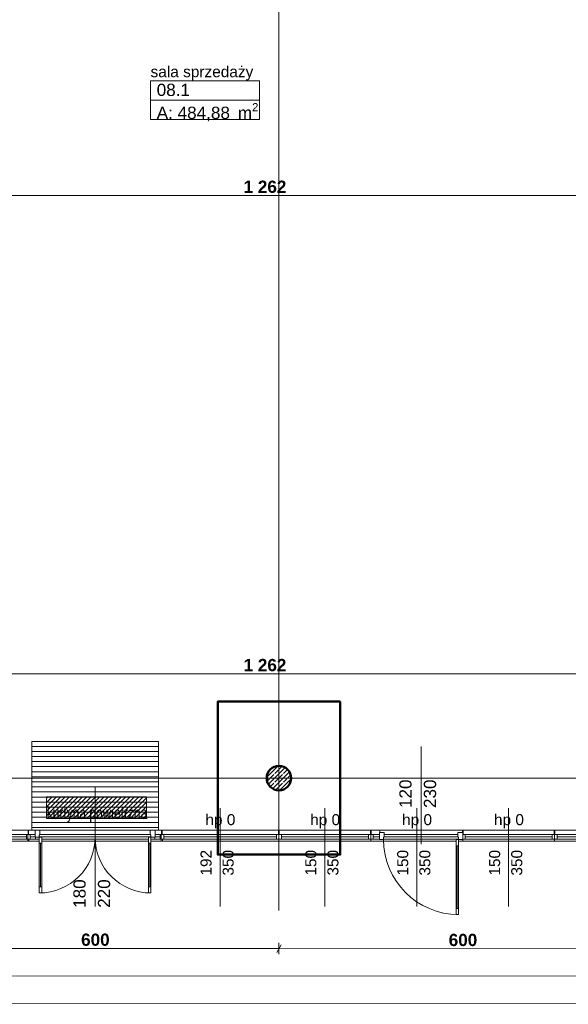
# Model space of a CAD drawing. Extents: x -7314 to 11761, y 144 to 9383.
# Tile 190 of 193: x 6806 to 7701, y 5717 to 7326. Entities that reach past the tile are written whole.
import ezdxf
from ezdxf.xclip import XClip

# ---------------------------------------------------------------- set-up
doc = ezdxf.new("R2010")
doc.units = 0
doc.header["$MEASUREMENT"] = 0
doc.header["$XCLIPFRAME"] = 0
for name, pattern in [('Krawędzie ukryte', [68, 48, -20]), ('Przerywana gęsta', [36, 24, -12]), ('Wipeout_Contour', [20000, 0, -20000])]:
    doc.linetypes.add(name, pattern=pattern)
for name, color, linetype in [('FORMA - Arch 01 - 410-K Osie', 7, 'Continuous'), ('FORMA - Arch 01 - 440-K Słupy', 7, 'Continuous'), ('FORMA - Arch 02 - Strefy', 7, 'Continuous'), ('FORMA - Arch 04 - Wymiary ogólne', 7, 'Continuous'), ('FORMA - Arch 05 - inst co', 7, 'Continuous')]:
    doc.layers.add(name, color=color, linetype=linetype)
doc.styles.add('STYL_AUTOMATYCZNY_2', font='arial.ttf')
doc.styles.add('STYL_AUTOMATYCZNY_7', font='arial.ttf', dxfattribs={"width": 0.7})
doc.styles.add('STYL_AUTOMATYCZNY_9', font='arial.ttf')
pattern_1 = [(0, (4185.3, -5972.398), (0, 17.320508), [0, -10]), (0, (4190.3, -5963.738), (0, 17.320508), [0, -10])]

# ---------------------------------------------------------------- blocks, each defined once
blk = doc.blocks.new('Rysunek_1_1', base_point=(4185.3, -5972.4))
at = {"linetype": 'Continuous', "lineweight": 13}
h = blk.add_hatch(dxfattribs=at)
h.set_pattern_fill('Sklejka_0001', color=252, style=0, pattern_type=2)
h.set_pattern_definition([(180, (6963.1415, 6031.112), (0, 8.27714), [])])
h.paths.add_polyline_path([(7032.5, 6146.9), (6825.5, 6146.9), (6825.5, 6002), (7032.5, 6002)])
at = {"layer": 'FORMA - Arch 01 - 440-K Słupy', "linetype": 'Continuous', "lineweight": 5}
h = blk.add_hatch(dxfattribs=at)
h.set_pattern_fill('beton_zbrojony_gęsty_0001', style=0, pattern_type=2)
h.set_pattern_definition([(45, (4185.3, -5972.398), (-7.071068, 7.071068), []), (45, (4181.764, -5968.863), (-7.071068, 7.071068), [7.5, -2.5])])
h.paths.add_polyline_path([(7249, 6086.9, 0.414214), (7229, 6106.9, 0.414214), (7209, 6086.9, 0.414214), (7229, 6066.9, 0.414214)])
at = {"layer": 'FORMA - Arch 05 - inst co', "linetype": 'Continuous', "lineweight": 15}
h = blk.add_hatch(dxfattribs=at)
h.set_pattern_fill('cegła_zwykła_gęsta_0001', color=214, style=0, pattern_type=2)
h.set_pattern_definition([(45, (4185.2997, -5972.398), (-3.535534, 3.535534), [])])
h.paths.add_polyline_path([(7012.7, 6021.1), (7012.7, 6056.1), (6849.6, 6056.1), (6849.6, 6021.1)])
at = {"color": 7, "linetype": 'Continuous', "lineweight": 13, "ltscale": 0.025}
for p, q in [((6629.5, 6001.9), (6820.5, 6001.9)), ((6821, 5983.9), (6821, 5986.9)), ((7039, 5983.9), (7039, 5986.9)), ((6629, 5983.9), (6821, 5983.9)), ((7229, 5983.9), (7379, 5983.9))]:
    blk.add_line(p, q, dxfattribs=at)
at = {"color": 7, "linetype": 'Przerywana gęsta', "lineweight": 13, "ltscale": 0.025}
blk.add_line((6629, 5986.9), (6821, 5986.9), dxfattribs=at)
at = {"color": 251, "linetype": 'Continuous', "lineweight": 13, "ltscale": 0.025, "flags": 128}
blk.add_lwpolyline([(7032.5, 6146.9), (6825.5, 6146.9), (6825.5, 6002), (7032.5, 6002)], close=True, dxfattribs=at)
at = {"layer": 'FORMA - Arch 01 - 410-K Osie', "color": 7, "linetype": 'Krawędzie ukryte', "lineweight": 13, "ltscale": 0.025}
for p, q in [((9436.2, 6086.9), (587.6, 6086.9)), ((7229, 5890.7), (7229, 5870.8))]:
    blk.add_line(p, q, dxfattribs=at)
at = {"layer": 'FORMA - Arch 01 - 440-K Słupy', "color": 1, "linetype": 'Continuous', "lineweight": 13, "ltscale": 0.025}
for p, q in [((7229, 6094.9), (7229, 6114.9)), ((7221, 6086.9), (7201, 6086.9)), ((7237, 6086.9), (7257, 6086.9)), ((7229, 6078.9), (7229, 6058.9))]:
    blk.add_line(p, q, dxfattribs=at)
at = {"layer": 'FORMA - Arch 01 - 440-K Słupy', "color": 7, "linetype": 'Continuous', "lineweight": 25, "ltscale": 0.025, "flags": 128}
blk.add_lwpolyline([(7249, 6086.9, -0.414214), (7229, 6066.9, -0.414214), (7209, 6086.9, -0.414214), (7229, 6106.9, -0.414214)], format="xyb", close=True, dxfattribs=at)
at = {"layer": 'FORMA - Arch 01 - 440-K Słupy', "color": 1, "linetype": 'Continuous', "lineweight": 13, "ltscale": 0.025}
blk.add_point((7229, 6086.9), dxfattribs=at)
at = {"layer": 'FORMA - Arch 02 - Strefy', "color": 7, "linetype": 'Continuous', "lineweight": 13, "ltscale": 0.025}
for p, q in [((7019.5, 7226), (7197.5, 7226)), ((7019.5, 7194.5), (7019.5, 7226)), ((7197.5, 7226), (7197.5, 7194.5)), ((7197.5, 7194.5), (7019.5, 7194.5)), ((7019.5, 7194.5), (7197.5, 7194.5)), ((7019.5, 7163.1), (7019.5, 7194.5)), ((7197.5, 7194.5), (7197.5, 7163.1)), ((7197.5, 7163.1), (7019.5, 7163.1))]:
    blk.add_line(p, q, dxfattribs=at)
at = {"layer": 'FORMA - Arch 04 - Wymiary ogólne', "color": 154, "linetype": 'Continuous', "lineweight": 13, "ltscale": 0.025}
for p, q in [((7821.5, 7038.8), (6559.2, 7038.8)), ((7821.5, 6257.3), (6559.2, 6257.3)), ((6629, 5808.7), (7229, 5808.4)), ((7232.6, 5814.6), (7225.4, 5802.1)), ((7229, 5799), (7229, 5817.8)), ((7229, 5808.4), (7829, 5808)), ((3415.9, 5765.5), (8528.9, 5762.7)), ((3415.9, 5720.5), (9134.1, 5717.3))]:
    blk.add_line(p, q, dxfattribs=at)
at = {"layer": 'FORMA - Arch 05 - inst co', "color": 7, "linetype": 'Continuous', "lineweight": 13, "ltscale": 0.025, "flags": 128}
blk.add_lwpolyline([(7012.7, 6021.1), (7012.7, 6056.1), (6849.6, 6056.1), (6849.6, 6021.1)], close=True, dxfattribs=at)
at = {"color": 7, "linetype": 'Continuous', "lineweight": 13, "char_height": 20, "attachment_point": 7, "rotation": 90, "style": 'STYL_AUTOMATYCZNY_2'}
for s, insert in [('\\A1;{\\pql;\\pt0;\\fArial|b0|i0|c238|p0;\\W1.000000;120\\fArial|b0|i0|c238|p0;\\W1.000000;\\A1{\\H.66x;\\S^  ;}\\fArial|b0|i0|c238|p0;\\W1.000000;\\fArial|b0|i0|c238|p0;\\W1.000000;}', (7451.4, 6038)), ('\\A1;{\\pql;\\pt0;\\fArial|b0|i0|c238|p0;\\W1.000000;230\\fArial|b0|i0|c238|p0;\\W1.000000;\\A1{\\H.66x;\\S^  ;}\\fArial|b0|i0|c238|p0;\\W1.000000;\\fArial|b0|i0|c238|p0;\\W1.000000;}', (7491.4, 6038)), ('\\A1;{\\pql;\\pt0;\\fArial|b0|i0|c238|p0;\\W1.000000;220\\fArial|b0|i0|c238|p0;\\W1.000000;\\A1{\\H.66x;\\S^  ;}\\fArial|b0|i0|c238|p0;\\W1.000000;\\fArial|b0|i0|c238|p0;\\W1.000000;}', (6959.4, 5874.9))]:
    blk.add_mtext(s, dxfattribs=dict(at, insert=insert))
at = {"layer": 'FORMA - Arch 02 - Strefy', "color": 7, "linetype": 'Continuous', "lineweight": 13, "attachment_point": 1, "style": 'STYL_AUTOMATYCZNY_2'}
for s, insert, char_height in [('\\A1;{\\pql;\\pt0,460;\\fArial|b0|i0|c238|p0;\\W1.000000;sala sprzedaży\\fArial|b0|i0|c238|p0;\\W1.000000;\\A1{\\H.66x;\\S^  ;}\\fArial|b0|i0|c238|p0;\\W1.000000;\\fArial|b0|i0|c238|p0;\\W1.000000;\\A1{\\H.66x;\\S^  ;}}', (7019.5, 7250.1), 18), ('\\A1;{\\pql;\\pt0,460;\\fArial|b0|i0|c238|p0;\\W1.000000;08.1\\fArial|b0|i0|c238|p0;\\W1.000000;\\A1{\\H.66x;\\S^  ;}\\fArial|b0|i0|c238|p0;\\W1.000000;\\fArial|b0|i0|c238|p0;\\W1.000000;\\A1{\\H.66x;\\S^  ;}}', (7029.5, 7221.4), 20), ('\\A1;{\\pql;\\pt0,460;\\fArial|b0|i0|c238|p0;\\W1.000000;A: 484,88\\fArial|b0|i0|c238|p0;\\W1.000000;\\A1{\\H.66x;\\S^  ;}\\fArial|b0|i0|c238|p0;\\W1.000000; m\\fArial|b0|i0|c238|p0;\\W1.000000;\\A1{\\H.66x;\\S2^  ;}}', (7029.5, 7189.7), 20)]:
    blk.add_mtext(s, dxfattribs=dict(at, insert=insert, char_height=char_height))
at = {"layer": 'FORMA - Arch 04 - Wymiary ogólne', "color": 154, "linetype": 'Continuous', "lineweight": 13, "char_height": 20, "width": 68.638, "attachment_point": 7, "style": 'STYL_AUTOMATYCZNY_9'}
for insert in [(7171.3, 7042.8), (7171.3, 6261.3)]:
    blk.add_mtext('\\A1;{\\pql;\\fArial|b1|i0|c238|p0;\\W1.000000;1\xa0262}', dxfattribs=dict(at, insert=insert))
at = {"layer": 'FORMA - Arch 04 - Wymiary ogólne', "color": 154, "linetype": 'Continuous', "lineweight": 13, "char_height": 20, "width": 45.763, "attachment_point": 7, "rotation": 359.9682, "style": 'STYL_AUTOMATYCZNY_9'}
for insert in [(6906.1, 5812.6), (7506.1, 5812.2)]:
    blk.add_mtext('\\A1;{\\pql;\\fArial|b1|i0|c238|p0;\\W1.000000;600}', dxfattribs=dict(at, insert=insert))
at = {"color": 254, "linetype": 'Wipeout_Contour', "lineweight": 0, "ltscale": 46971.364665}
blk.add_wipeout([(7229, 6001.9), (7229, 6001.4), (7229, 5994.9), (7229.5, 5994.9), (7229.5, 6001.9)], dxfattribs=at)
at = {"color": 254, "linetype": 'Wipeout_Contour', "lineweight": 0, "ltscale": 47548.609779}
blk.add_wipeout([(7378.5, 6001.9), (7378.5, 5994.9), (7379, 5994.9), (7379, 6001.4), (7379, 6001.9)], dxfattribs=at)
at = {"color": 254, "linetype": 'Wipeout_Contour', "lineweight": 0, "ltscale": 48136.576611}
blk.add_wipeout([(7528.5, 5997.9), (7529, 5997.9), (7529, 6001.4), (7529, 6001.9), (7528.5, 6001.9)], dxfattribs=at)
at = {"color": 254, "linetype": 'Wipeout_Contour', "lineweight": 0, "ltscale": 48721.672872}
blk.add_wipeout([(7678.5, 6001.9), (7678.5, 5994.9), (7679, 5994.9), (7679, 6001.4), (7679, 6001.9)], dxfattribs=at)
at = {"linetype": 'Continuous', "lineweight": 5}
h = blk.add_hatch(dxfattribs=at)
h.set_pattern_fill('Tynk__4__0001', style=0, pattern_type=2)
h.set_pattern_definition(pattern_1)
h.paths.add_polyline_path([(7229, 6001.9), (7229, 6001.4), (7229, 5994.9), (7229.5, 5994.9), (7229.5, 6001.9)])
h = blk.add_hatch(dxfattribs=at)
h.set_pattern_fill('Tynk__4__0001', style=0, pattern_type=2)
h.set_pattern_definition(pattern_1)
h.paths.add_polyline_path([(7378.5, 6001.9), (7378.5, 5994.9), (7379, 5994.9), (7379, 6001.4), (7379, 6001.9)])
h = blk.add_hatch(dxfattribs=at)
h.set_pattern_fill('Tynk__4__0001', style=0, pattern_type=2)
h.set_pattern_definition(pattern_1)
h.paths.add_polyline_path([(7528.5, 5997.9), (7529, 5997.9), (7529, 6001.4), (7529, 6001.9), (7528.5, 6001.9)])
h = blk.add_hatch(dxfattribs=at)
h.set_pattern_fill('Tynk__4__0001', style=0, pattern_type=2)
h.set_pattern_definition(pattern_1)
h.paths.add_polyline_path([(7678.5, 6001.9), (7678.5, 5994.9), (7679, 5994.9), (7679, 6001.4), (7679, 6001.9)])
at = {"color": 254, "linetype": 'Wipeout_Contour', "lineweight": 0, "ltscale": 91622.665016}
blk.add_wipeout([(7023, 6001.9), (6835, 6001.9), (6831, 6001.9), (6831, 5990.4), (6831.5, 5990.4), (6831.5, 5986.9), (7026.5, 5986.9), (7026.5, 5990.4), (7027, 5990.4), (7027, 6001.9)], dxfattribs=at)
at = {"color": 254, "linetype": 'Wipeout_Contour', "lineweight": 0, "ltscale": 36307.612194}
blk.add_wipeout([(6821, 5994.9), (6817, 5994.9), (6817, 5986.9), (6821, 5986.9)], dxfattribs=at)
at = {"color": 254, "linetype": 'Wipeout_Contour', "lineweight": 0, "ltscale": 46969.056132}
blk.add_wipeout([(7228.5, 6001.9), (7228.5, 5994.9), (7229, 5994.9), (7229, 6001.4), (7229, 6001.9)], dxfattribs=at)
at = {"color": 254, "linetype": 'Wipeout_Contour', "lineweight": 0, "ltscale": 47550.937492}
blk.add_wipeout([(7379, 6001.9), (7379, 6001.4), (7379, 5994.9), (7379.5, 5994.9), (7379.5, 6001.9)], dxfattribs=at)
at = {"color": 254, "linetype": 'Wipeout_Contour', "lineweight": 0, "ltscale": 48135.218024}
blk.add_wipeout([(7529, 6001.9), (7529, 6001.4), (7529, 5994.9), (7529.5, 5994.9), (7529.5, 6001.9)], dxfattribs=at)
at = {"color": 254, "linetype": 'Wipeout_Contour', "lineweight": 0, "ltscale": 48724.036902}
blk.add_wipeout([(7679, 6001.9), (7679, 6001.4), (7679, 5994.9), (7679.5, 5994.9), (7679.5, 6001.9)], dxfattribs=at)
at = {"color": 254, "linetype": 'Wipeout_Contour', "lineweight": 0, "ltscale": 36026.817551}
blk.add_wipeout([(6633, 5986.9), (6817, 5986.9), (6817, 5994.9), (6633, 5994.9)], dxfattribs=at)
at = {"linetype": 'Continuous', "lineweight": 5}
h = blk.add_hatch(dxfattribs=at)
h.set_pattern_fill('Tynk__4__0001', style=0, pattern_type=2)
h.set_pattern_definition(pattern_1)
h.paths.add_polyline_path([(7228.5, 6001.9), (7228.5, 5994.9), (7229, 5994.9), (7229, 6001.4), (7229, 6001.9)])
h = blk.add_hatch(dxfattribs=at)
h.set_pattern_fill('Tynk__4__0001', style=0, pattern_type=2)
h.set_pattern_definition(pattern_1)
h.paths.add_polyline_path([(7379, 6001.9), (7379, 6001.4), (7379, 5994.9), (7379.5, 5994.9), (7379.5, 6001.9)])
h = blk.add_hatch(dxfattribs=at)
h.set_pattern_fill('Tynk__4__0001', style=0, pattern_type=2)
h.set_pattern_definition(pattern_1)
h.paths.add_polyline_path([(7529, 6001.9), (7529, 6001.4), (7529, 5994.9), (7529.5, 5994.9), (7529.5, 6001.9)])
h = blk.add_hatch(dxfattribs=at)
h.set_pattern_fill('Tynk__4__0001', style=0, pattern_type=2)
h.set_pattern_definition(pattern_1)
h.paths.add_polyline_path([(7679, 6001.9), (7679, 6001.4), (7679, 5994.9), (7679.5, 5994.9), (7679.5, 6001.9)])
at = {"color": 7, "linetype": 'Continuous', "lineweight": 13, "ltscale": 0.025}
for p, q in [((6819.5, 6001.9), (7038.5, 6001.9)), ((6821, 6001.9), (6820.5, 6001.9)), ((6820.5, 5994.9), (6820.5, 6001.9)), ((7228.5, 5994.9), (7228.5, 6001.9)), ((7229, 6001.9), (7228.5, 6001.9)), ((7229, 6001.9), (7229.5, 6001.9)), ((7229.5, 5994.9), (7229.5, 6001.9)), ((7229.5, 6001.9), (7378.5, 6001.9)), ((7378.5, 5994.9), (7378.5, 6001.9)), ((7379, 6001.9), (7378.5, 6001.9)), ((7379, 6001.9), (7379.5, 6001.9)), ((7379.5, 5994.9), (7379.5, 6001.9)), ((7678.5, 5994.9), (7678.5, 6001.9)), ((7679, 6001.9), (7678.5, 6001.9)), ((7679, 6001.9), (7679.5, 6001.9)), ((7679.5, 5994.9), (7679.5, 6001.9)), ((6817, 5994.9), (6633, 5994.9)), ((6633, 5990.9), (6817, 5990.9)), ((6633, 5986.9), (6817, 5986.9)), ((6819, 5986.9), (6819, 5983.9)), ((6821, 5987.4), (6821, 5994.9)), ((6821, 5987.4), (6821, 5994.9)), ((6821, 5986.9), (6821, 5987.4)), ((6821, 5986.9), (6821, 5987.4)), ((7229, 5994.9), (7228.5, 5994.9)), ((7229, 5994.9), (7229.5, 5994.9)), ((7229, 5986.9), (7229, 5983.9)), ((7379, 5994.9), (7378.5, 5994.9)), ((7379, 5994.9), (7379.5, 5994.9)), ((7379, 5983.9), (7379, 5986.9)), ((7529, 5983.9), (7529, 5986.9)), ((7679, 5994.9), (7678.5, 5994.9)), ((7679, 5994.9), (7679.5, 5994.9)), ((7679, 5983.9), (7679, 5986.9)), ((6819, 5983.9), (7039, 5983.9))]:
    blk.add_line(p, q, dxfattribs=at)
at = {"color": 7, "linetype": 'Continuous', "lineweight": 15, "ltscale": 0.025}
for p, q in [((6821, 5994.9), (6817, 5994.9)), ((6817, 5994.9), (6817, 5986.9)), ((6817, 5986.9), (6821, 5986.9))]:
    blk.add_line(p, q, dxfattribs=at)
at = {"color": 7, "linetype": 'Przerywana gęsta', "lineweight": 13, "ltscale": 0.025}
for p, q in [((6819, 5986.9), (7039, 5986.9)), ((7229, 5986.9), (7379, 5986.9))]:
    blk.add_line(p, q, dxfattribs=at)
at = {"color": 254, "linetype": 'Wipeout_Contour', "lineweight": 0, "ltscale": 48136.576613}
blk.add_wipeout([(7528.5, 6001.9), (7528.5, 5997.9), (7529, 5997.9), (7529, 6001.4), (7529, 6001.9)], dxfattribs=at)
at = {"color": 254, "linetype": 'Wipeout_Contour', "lineweight": 0, "ltscale": 36313.622593}
blk.add_wipeout([(6819, 5986.9), (6823, 5986.9), (6823, 5994.9), (6819, 5994.9)], dxfattribs=at)
at = {"color": 254, "linetype": 'Wipeout_Contour', "lineweight": 0, "ltscale": 36967.184339}
blk.add_wipeout([(7039, 5994.9), (7035, 5994.9), (7035, 5986.9), (7039, 5986.9)], dxfattribs=at)
at = {"color": 254, "linetype": 'Wipeout_Contour', "lineweight": 0, "ltscale": 37561.427622}
blk.add_wipeout([(7229, 5986.9), (7233, 5986.9), (7233, 5994.9), (7229, 5994.9)], dxfattribs=at)
at = {"color": 254, "linetype": 'Wipeout_Contour', "lineweight": 0, "ltscale": 38012.962591}
blk.add_wipeout([(7379, 5994.9), (7375, 5994.9), (7375, 5986.9), (7379, 5986.9)], dxfattribs=at)
at = {"linetype": 'Continuous', "lineweight": 5}
h = blk.add_hatch(dxfattribs=at)
h.set_pattern_fill('Tynk__4__0001', style=0, pattern_type=2)
h.set_pattern_definition(pattern_1)
h.paths.add_polyline_path([(7528.5, 6001.9), (7528.5, 5997.9), (7529, 5997.9), (7529, 6001.4), (7529, 6001.9)])
at = {"color": 7, "linetype": 'Continuous', "lineweight": 13, "ltscale": 0.025}
for p, q in [((7529, 6001.9), (7529.5, 6001.9)), ((7529.5, 5994.9), (7529.5, 6001.9)), ((7529, 5994.9), (7529.5, 5994.9))]:
    blk.add_line(p, q, dxfattribs=at)
at = {"color": 254, "linetype": 'Wipeout_Contour', "lineweight": 0, "ltscale": 36640.351877}
blk.add_wipeout([(6823, 5986.9), (7035, 5986.9), (7035, 5994.9), (6823, 5994.9)], dxfattribs=at)
at = {"color": 254, "linetype": 'Wipeout_Contour', "lineweight": 0, "ltscale": 37787.163079}
blk.add_wipeout([(7233, 5986.9), (7375, 5986.9), (7375, 5994.9), (7233, 5994.9)], dxfattribs=at)
at = {"color": 7, "linetype": 'Continuous', "lineweight": 15, "ltscale": 0.025}
for p, q in [((6929, 6073.4), (6929, 5887)), ((6929, 5876.9), (6929, 6037.8)), ((7304, 5876.9), (7304, 6037.8)), ((6823, 5994.9), (6819, 5994.9)), ((6819, 5986.9), (6823, 5986.9)), ((6823, 5986.9), (6823, 5994.9)), ((7039, 5994.9), (7035, 5994.9)), ((7035, 5994.9), (7035, 5986.9)), ((7035, 5986.9), (7039, 5986.9)), ((7233, 5994.9), (7229, 5994.9)), ((7229, 5986.9), (7233, 5986.9)), ((7233, 5986.9), (7233, 5994.9)), ((7379, 5994.9), (7375, 5994.9)), ((7375, 5994.9), (7375, 5986.9)), ((7375, 5986.9), (7379, 5986.9))]:
    blk.add_line(p, q, dxfattribs=at)
at = {"color": 7, "linetype": 'Continuous', "lineweight": 13, "ltscale": 0.025}
for p, q in [((6819, 6001.9), (6819.5, 6001.9)), ((6819.5, 5994.9), (6819.5, 6001.9)), ((7037.5, 6001.9), (7228.5, 6001.9)), ((7039, 6001.9), (7038.5, 6001.9)), ((7038.5, 5994.9), (7038.5, 6001.9)), ((7229, 6001.9), (7229.5, 6001.9)), ((7229.5, 5994.9), (7229.5, 6001.9)), ((7379, 6001.9), (7378.5, 6001.9)), ((7378.5, 5994.9), (7378.5, 6001.9)), ((7379.5, 6001.9), (7528.5, 6001.9)), ((6819, 5987.4), (6819, 5994.9)), ((6819, 5987.4), (6819, 5994.9)), ((6819, 5986.9), (6819, 5987.4)), ((6819, 5986.9), (6819, 5987.4)), ((7035, 5994.9), (6823, 5994.9)), ((6823, 5990.9), (7035, 5990.9)), ((6823, 5986.9), (7035, 5986.9)), ((7037, 5986.9), (7037, 5983.9)), ((7039, 5987.4), (7039, 5994.9)), ((7039, 5987.4), (7039, 5994.9)), ((7039, 5986.9), (7039, 5987.4)), ((7039, 5986.9), (7039, 5987.4)), ((7229, 5987.4), (7229, 5994.9)), ((7229, 5987.4), (7229, 5994.9)), ((7229, 5986.9), (7229, 5987.4)), ((7229, 5986.9), (7229, 5987.4)), ((7229, 5983.9), (7229, 5986.9)), ((7375, 5994.9), (7233, 5994.9)), ((7233, 5990.9), (7375, 5990.9)), ((7233, 5986.9), (7375, 5986.9)), ((7379, 5987.4), (7379, 5994.9)), ((7379, 5987.4), (7379, 5994.9)), ((7379, 5986.9), (7379, 5987.4)), ((7379, 5986.9), (7379, 5987.4)), ((7379, 5986.9), (7379, 5983.9)), ((7037, 5983.9), (7229, 5983.9)), ((7379, 5983.9), (7529, 5983.9))]:
    blk.add_line(p, q, dxfattribs=at)
at = {"color": 7, "linetype": 'Przerywana gęsta', "lineweight": 13, "ltscale": 0.025}
for p, q in [((7037, 5986.9), (7229, 5986.9)), ((7379, 5986.9), (7529, 5986.9))]:
    blk.add_line(p, q, dxfattribs=at)
at = {"color": 7, "linetype": 'Continuous', "lineweight": 13, "ltscale": 0.025}
for centre, start, end in [((6837.8, 5990.4), 270, 0), ((7020.2, 5990.4), 180, 270)]:
    blk.add_arc(centre, 91.2, start, end, dxfattribs=at)
at = {"color": 7, "linetype": 'Continuous', "lineweight": 13, "insert": (7280, 6004.6), "char_height": 18, "attachment_point": 7, "style": 'STYL_AUTOMATYCZNY_2'}
blk.add_mtext('\\A1;{\\pql;\\pt0;\\fArial|b0|i0|c238|p0;\\W1.000000;hp 0\\fArial|b0|i0|c238|p0;\\W1.000000;\\A1{\\H.66x;\\S^  ;}\\fArial|b0|i0|c238|p0;\\W1.000000;\\fArial|b0|i0|c238|p0;\\W1.000000;}', dxfattribs=at)
at = {"color": 7, "linetype": 'Continuous', "lineweight": 13, "insert": (7331.4, 5927.6), "char_height": 18, "attachment_point": 7, "rotation": 90, "style": 'STYL_AUTOMATYCZNY_2'}
blk.add_mtext('\\A1;{\\pql;\\pt0;\\fArial|b0|i0|c238|p0;\\W1.000000;350\\fArial|b0|i0|c238|p0;\\W1.000000;\\A1{\\H.66x;\\S^  ;}\\fArial|b0|i0|c238|p0;\\W1.000000;\\fArial|b0|i0|c238|p0;\\W1.000000;}', dxfattribs=at)
at = {"color": 254, "linetype": 'Wipeout_Contour', "lineweight": 0, "ltscale": 54555.52096}
blk.add_wipeout([(6839, 6001.9), (6831, 6001.9), (6831, 5990.4), (6837.8, 5990.4), (6837.8, 5994.4), (6839, 5994.4)], dxfattribs=at)
at = {"color": 254, "linetype": 'Wipeout_Contour', "lineweight": 0, "ltscale": 55401.096495}
blk.add_wipeout([(7027, 6001.9), (7019, 6001.9), (7019, 5994.4), (7020.2, 5994.4), (7020.2, 5990.4), (7027, 5990.4)], dxfattribs=at)
at = {"color": 254, "linetype": 'Wipeout_Contour', "lineweight": 0, "ltscale": 36973.276195}
blk.add_wipeout([(7037, 5986.9), (7041, 5986.9), (7041, 5994.9), (7037, 5994.9)], dxfattribs=at)
at = {"color": 254, "linetype": 'Wipeout_Contour', "lineweight": 0, "ltscale": 37549.108215}
blk.add_wipeout([(7229, 5994.9), (7225, 5994.9), (7225, 5986.9), (7229, 5986.9)], dxfattribs=at)
at = {"color": 254, "linetype": 'Wipeout_Contour', "lineweight": 0, "ltscale": 38025.384183}
blk.add_wipeout([(7379, 5986.9), (7383, 5986.9), (7383, 5994.9), (7379, 5994.9)], dxfattribs=at)
at = {"color": 254, "linetype": 'Wipeout_Contour', "lineweight": 0, "ltscale": 38480.581104}
blk.add_wipeout([(7529, 5994.9), (7525, 5994.9), (7525, 5986.9), (7529, 5986.9)], dxfattribs=at)
at = {"color": 254, "linetype": 'Wipeout_Contour', "lineweight": 0, "ltscale": 36142.600642}
blk.add_wipeout([(6837.8, 5899.2), (6841.8, 5899.2), (6841.8, 5909.2), (6837.8, 5909.2)], dxfattribs=at)
at = {"color": 254, "linetype": 'Wipeout_Contour', "lineweight": 0, "ltscale": 36685.747817}
blk.add_wipeout([(7020.2, 5899.2), (7020.2, 5909.2), (7016.2, 5909.2), (7016.2, 5899.2)], dxfattribs=at)
at = {"color": 7, "linetype": 'Continuous', "lineweight": 15, "ltscale": 0.025}
for p, q in [((6831, 6001.9), (6839, 6001.9)), ((7019, 6001.9), (7027, 6001.9))]:
    blk.add_line(p, q, dxfattribs=at)
at = {"color": 7, "linetype": 'Continuous', "lineweight": 13, "ltscale": 0.025}
for p, q in [((6831, 6001.9), (6831, 6001.4)), ((6831, 6001.9), (6831, 6001.4)), ((7027, 6001.9), (7027, 6001.4)), ((7027, 6001.9), (7027, 6001.4)), ((6841.8, 5899.2), (6837.8, 5899.2)), ((7016.2, 5899.2), (7020.2, 5899.2))]:
    blk.add_line(p, q, dxfattribs=at)
at = {"layer": 'FORMA - Arch 05 - inst co', "color": 7, "linetype": 'Continuous', "lineweight": 13, "insert": (6850, 6014), "char_height": 20, "attachment_point": 7, "style": 'STYL_AUTOMATYCZNY_7'}
blk.add_mtext('\\A1;{\\pql;\\fArial|b0|i0|c238|p0;\\W0.700000;kurtyna powietrzna}', dxfattribs=at)
at = {"color": 254, "linetype": 'Wipeout_Contour', "lineweight": 0, "ltscale": 36355.667221}
blk.add_wipeout([(6841.8, 5990.4), (6837.8, 5990.4), (6837.8, 5980.4), (6841.8, 5980.4)], dxfattribs=at)
at = {"color": 254, "linetype": 'Wipeout_Contour', "lineweight": 0, "ltscale": 36895.677942}
blk.add_wipeout([(7016.2, 5990.4), (7016.2, 5980.4), (7020.2, 5980.4), (7020.2, 5990.4)], dxfattribs=at)
at = {"color": 254, "linetype": 'Wipeout_Contour', "lineweight": 0, "ltscale": 37261.149294}
blk.add_wipeout([(7041, 5986.9), (7225, 5986.9), (7225, 5994.9), (7041, 5994.9)], dxfattribs=at)
at = {"color": 254, "linetype": 'Wipeout_Contour', "lineweight": 0, "ltscale": 38252.95163}
blk.add_wipeout([(7383, 5986.9), (7525, 5986.9), (7525, 5994.9), (7383, 5994.9)], dxfattribs=at)
at = {"color": 7, "linetype": 'Continuous', "lineweight": 15, "ltscale": 0.025}
for p, q in [((7461, 6138.3), (7461, 5978.8)), ((7133, 5876.9), (7133, 6037.8)), ((7454, 5876.9), (7454, 6037.8)), ((6831, 5990.4), (6831, 6001.9)), ((6839, 6001.9), (6839, 5994.4)), ((7019, 5994.4), (7019, 6001.9)), ((7027, 6001.9), (7027, 5990.4)), ((6837.8, 5990.4), (6831, 5990.4)), ((6839, 5994.4), (6837.8, 5994.4)), ((6837.8, 5994.4), (6837.8, 5990.4)), ((7020.2, 5994.4), (7019, 5994.4)), ((7020.2, 5990.4), (7020.2, 5994.4)), ((7027, 5990.4), (7020.2, 5990.4)), ((7041, 5994.9), (7037, 5994.9)), ((7037, 5986.9), (7041, 5986.9)), ((7041, 5986.9), (7041, 5994.9)), ((7229, 5994.9), (7225, 5994.9)), ((7225, 5994.9), (7225, 5986.9)), ((7225, 5986.9), (7229, 5986.9)), ((7383, 5994.9), (7379, 5994.9)), ((7379, 5986.9), (7383, 5986.9)), ((7383, 5986.9), (7383, 5994.9)), ((7529, 5994.9), (7525, 5994.9)), ((7525, 5994.9), (7525, 5986.9)), ((7525, 5986.9), (7529, 5986.9))]:
    blk.add_line(p, q, dxfattribs=at)
at = {"color": 7, "linetype": 'Continuous', "lineweight": 13, "ltscale": 0.025}
for p, q in [((6831, 6001.4), (6831, 5990.4)), ((6831, 6001.4), (6831, 5990.4)), ((7027, 6001.4), (7027, 5990.4)), ((7027, 6001.4), (7027, 5990.4)), ((7037, 6001.9), (7037.5, 6001.9)), ((7037.5, 5994.9), (7037.5, 6001.9)), ((7229, 6001.9), (7228.5, 6001.9)), ((7228.5, 5994.9), (7228.5, 6001.9)), ((7379, 6001.9), (7379.5, 6001.9)), ((7379.5, 5994.9), (7379.5, 6001.9)), ((7529, 6001.9), (7528.5, 6001.9)), ((7528.5, 5994.9), (7528.5, 6001.9)), ((7529.5, 6001.9), (7678.5, 6001.9)), ((6837.8, 5990.4), (6841.8, 5990.4)), ((7020.2, 5990.4), (7016.2, 5990.4)), ((7037, 5987.4), (7037, 5994.9)), ((7037, 5987.4), (7037, 5994.9)), ((7037, 5986.9), (7037, 5987.4)), ((7037, 5986.9), (7037, 5987.4)), ((7225, 5994.9), (7041, 5994.9)), ((7041, 5990.9), (7225, 5990.9)), ((7041, 5986.9), (7225, 5986.9)), ((7229, 5987.4), (7229, 5994.9)), ((7229, 5987.4), (7229, 5994.9)), ((7229, 5986.9), (7229, 5987.4)), ((7229, 5986.9), (7229, 5987.4)), ((7379, 5987.4), (7379, 5994.9)), ((7379, 5987.4), (7379, 5994.9)), ((7379, 5986.9), (7379, 5987.4)), ((7379, 5986.9), (7379, 5987.4)), ((7525, 5994.9), (7383, 5994.9)), ((7383, 5990.9), (7525, 5990.9)), ((7383, 5986.9), (7525, 5986.9)), ((7529, 5987.4), (7529, 5994.9)), ((7529, 5987.4), (7529, 5994.9)), ((7529, 5986.9), (7529, 5987.4)), ((7529, 5986.9), (7529, 5987.4)), ((7529, 5986.9), (7529, 5983.9)), ((7529, 5983.9), (7679, 5983.9))]:
    blk.add_line(p, q, dxfattribs=at)
at = {"color": 7, "linetype": 'Przerywana gęsta', "lineweight": 13, "ltscale": 0.025}
blk.add_line((7529, 5986.9), (7679, 5986.9), dxfattribs=at)
at = {"layer": 'FORMA - Arch 01 - 410-K Osie', "color": 7, "linetype": 'Krawędzie ukryte', "lineweight": 13, "ltscale": 0.025}
blk.add_line((7229, 5890.7), (7229, 8978.4), dxfattribs=at)
at = {"color": 7, "linetype": 'Continuous', "lineweight": 13, "char_height": 18, "attachment_point": 7, "style": 'STYL_AUTOMATYCZNY_2'}
for insert in [(7109, 6004.6), (7430, 6004.6)]:
    blk.add_mtext('\\A1;{\\pql;\\pt0;\\fArial|b0|i0|c238|p0;\\W1.000000;hp 0\\fArial|b0|i0|c238|p0;\\W1.000000;\\A1{\\H.66x;\\S^  ;}\\fArial|b0|i0|c238|p0;\\W1.000000;\\fArial|b0|i0|c238|p0;\\W1.000000;}', dxfattribs=dict(at, insert=insert))
at = {"color": 7, "linetype": 'Continuous', "lineweight": 13, "char_height": 18, "attachment_point": 7, "rotation": 90, "style": 'STYL_AUTOMATYCZNY_2'}
for s, insert in [('\\A1;{\\pql;\\pt0;\\fArial|b0|i0|c238|p0;\\W1.000000;192\\fArial|b0|i0|c238|p0;\\W1.000000;\\A1{\\H.66x;\\S^  ;}\\fArial|b0|i0|c238|p0;\\W1.000000;\\fArial|b0|i0|c238|p0;\\W1.000000;}', (7124.3, 5927.6)), ('\\A1;{\\pql;\\pt0;\\fArial|b0|i0|c238|p0;\\W1.000000;350\\fArial|b0|i0|c238|p0;\\W1.000000;\\A1{\\H.66x;\\S^  ;}\\fArial|b0|i0|c238|p0;\\W1.000000;\\fArial|b0|i0|c238|p0;\\W1.000000;}', (7160.4, 5927.6)), ('\\A1;{\\pql;\\pt0;\\fArial|b0|i0|c238|p0;\\W1.000000;150\\fArial|b0|i0|c238|p0;\\W1.000000;\\A1{\\H.66x;\\S^  ;}\\fArial|b0|i0|c238|p0;\\W1.000000;\\fArial|b0|i0|c238|p0;\\W1.000000;}', (7295.3, 5927.6))]:
    blk.add_mtext(s, dxfattribs=dict(at, insert=insert))
at = {"color": 254, "linetype": 'Wipeout_Contour', "lineweight": 0, "ltscale": 36246.060402}
blk.add_wipeout([(6837.8, 5909.2), (6839.8, 5909.2), (6839.8, 5980.4), (6837.8, 5980.4)], dxfattribs=at)
at = {"color": 254, "linetype": 'Wipeout_Contour', "lineweight": 0, "ltscale": 36793.710323}
blk.add_wipeout([(7020.2, 5909.2), (7020.2, 5980.4), (7018.2, 5980.4), (7018.2, 5909.2)], dxfattribs=at)
at = {"color": 7, "linetype": 'Continuous', "lineweight": 13, "ltscale": 0.025}
for p, q in [((6831, 5986.9), (6831.5, 5986.9)), ((6831.5, 5990.4), (6831.5, 5986.9)), ((7026.5, 5990.4), (7026.5, 5986.9)), ((7027, 5986.9), (7026.5, 5986.9))]:
    blk.add_line(p, q, dxfattribs=at)
at = {"color": 7, "linetype": 'Continuous', "lineweight": 13, "ltscale": 0.025, "flags": 128}
for points in [[(6837.8, 5909.2), (6837.8, 5980.4), (6839.8, 5980.4), (6839.8, 5909.2)], [(7020.2, 5909.2), (7020.2, 5980.4), (7018.2, 5980.4), (7018.2, 5909.2)]]:
    blk.add_lwpolyline(points, close=True, dxfattribs=at)
at = {"color": 254, "linetype": 'Wipeout_Contour', "lineweight": 0, "ltscale": 38493.101192}
blk.add_wipeout([(7529, 5986.9), (7533, 5986.9), (7533, 5994.9), (7529, 5994.9)], dxfattribs=at)
at = {"color": 254, "linetype": 'Wipeout_Contour', "lineweight": 0, "ltscale": 38951.828189}
blk.add_wipeout([(7679, 5994.9), (7675, 5994.9), (7675, 5986.9), (7679, 5986.9)], dxfattribs=at)
at = {"color": 7, "linetype": 'Continuous', "lineweight": 13, "ltscale": 0.025}
blk.add_arc((7522.2, 5986.4), 122.4, 180, 270, dxfattribs=at)
at = {"color": 254, "linetype": 'Wipeout_Contour', "lineweight": 0, "ltscale": 38722.434654}
blk.add_wipeout([(7533, 5986.9), (7675, 5986.9), (7675, 5994.9), (7533, 5994.9)], dxfattribs=at)
at = {"color": 254, "linetype": 'Wipeout_Contour', "lineweight": 0, "ltscale": 36252.098524}
blk.add_wipeout([(6839.8, 5909.2), (6841.8, 5909.2), (6841.8, 5980.4), (6839.8, 5980.4)], dxfattribs=at)
at = {"color": 254, "linetype": 'Wipeout_Contour', "lineweight": 0, "ltscale": 36787.605917}
blk.add_wipeout([(7018.2, 5909.2), (7018.2, 5980.4), (7016.2, 5980.4), (7016.2, 5909.2)], dxfattribs=at)
at = {"color": 7, "linetype": 'Continuous', "lineweight": 15, "ltscale": 0.025}
for p, q in [((7604, 5876.9), (7604, 6037.8)), ((7533, 5994.9), (7529, 5994.9)), ((7529, 5986.9), (7533, 5986.9)), ((7533, 5986.9), (7533, 5994.9)), ((7679, 5994.9), (7675, 5994.9)), ((7675, 5994.9), (7675, 5986.9)), ((7675, 5986.9), (7679, 5986.9))]:
    blk.add_line(p, q, dxfattribs=at)
at = {"color": 7, "linetype": 'Continuous', "lineweight": 13, "ltscale": 0.025}
for p, q in [((7529, 6001.9), (7529.5, 6001.9)), ((7529.5, 5994.9), (7529.5, 6001.9)), ((7679, 6001.9), (7678.5, 6001.9)), ((7678.5, 5994.9), (7678.5, 6001.9)), ((7679.5, 6001.9), (7828.5, 6001.9)), ((6837.8, 5980.4), (6837.8, 5990.4)), ((6841.8, 5990.4), (6841.8, 5980.4)), ((7016.2, 5990.4), (7016.2, 5980.4)), ((7020.2, 5980.4), (7020.2, 5990.4)), ((7529, 5987.4), (7529, 5994.9)), ((7529, 5987.4), (7529, 5994.9)), ((7529, 5986.9), (7529, 5987.4)), ((7529, 5986.9), (7529, 5987.4)), ((7675, 5994.9), (7533, 5994.9)), ((7533, 5990.9), (7675, 5990.9)), ((7533, 5986.9), (7675, 5986.9)), ((7679, 5987.4), (7679, 5994.9)), ((7679, 5987.4), (7679, 5994.9)), ((7679, 5986.9), (7679, 5987.4)), ((7679, 5986.9), (7679, 5987.4)), ((7679, 5986.9), (7679, 5983.9)), ((6841.8, 5980.4), (6837.8, 5980.4)), ((6839.8, 5909.2), (6839.8, 5980.4)), ((7016.2, 5980.4), (7020.2, 5980.4)), ((7018.2, 5909.2), (7018.2, 5980.4)), ((7679, 5983.9), (7829, 5983.9)), ((6837.8, 5899.2), (6837.8, 5909.2)), ((6837.8, 5909.2), (6841.8, 5909.2)), ((6841.8, 5909.2), (6841.8, 5899.2)), ((7020.2, 5909.2), (7016.2, 5909.2)), ((7016.2, 5909.2), (7016.2, 5899.2)), ((7020.2, 5899.2), (7020.2, 5909.2))]:
    blk.add_line(p, q, dxfattribs=at)
at = {"color": 7, "linetype": 'Przerywana gęsta', "lineweight": 13, "ltscale": 0.025}
blk.add_line((7679, 5986.9), (7829, 5986.9), dxfattribs=at)
at = {"color": 7, "linetype": 'Continuous', "lineweight": 13, "ltscale": 0.025, "flags": 128}
for points in [[(6839.8, 5909.2), (6839.8, 5980.4), (6841.8, 5980.4), (6841.8, 5909.2)], [(7018.2, 5909.2), (7018.2, 5980.4), (7016.2, 5980.4), (7016.2, 5909.2)]]:
    blk.add_lwpolyline(points, close=True, dxfattribs=at)
at = {"color": 7, "linetype": 'Continuous', "lineweight": 13, "insert": (7580, 6004.6), "char_height": 18, "attachment_point": 7, "style": 'STYL_AUTOMATYCZNY_2'}
blk.add_mtext('\\A1;{\\pql;\\pt0;\\fArial|b0|i0|c238|p0;\\W1.000000;hp 0\\fArial|b0|i0|c238|p0;\\W1.000000;\\A1{\\H.66x;\\S^  ;}\\fArial|b0|i0|c238|p0;\\W1.000000;\\fArial|b0|i0|c238|p0;\\W1.000000;}', dxfattribs=at)
at = {"color": 7, "linetype": 'Continuous', "lineweight": 13, "attachment_point": 7, "rotation": 90, "style": 'STYL_AUTOMATYCZNY_2'}
for s, insert, char_height in [('\\A1;{\\pql;\\pt0;\\fArial|b0|i0|c238|p0;\\W1.000000;350\\fArial|b0|i0|c238|p0;\\W1.000000;\\A1{\\H.66x;\\S^  ;}\\fArial|b0|i0|c238|p0;\\W1.000000;\\fArial|b0|i0|c238|p0;\\W1.000000;}', (7631.4, 5927.6), 18), ('\\A1;{\\pql;\\pt0;\\fArial|b0|i0|c238|p0;\\W1.000000;180\\fArial|b0|i0|c238|p0;\\W1.000000;\\A1{\\H.66x;\\S^  ;}\\fArial|b0|i0|c238|p0;\\W1.000000;\\fArial|b0|i0|c238|p0;\\W1.000000;}', (6919.4, 5874.9), 20)]:
    blk.add_mtext(s, dxfattribs=dict(at, insert=insert, char_height=char_height))
at = {"color": 254, "linetype": 'Wipeout_Contour', "lineweight": 0, "ltscale": 57118.782095}
blk.add_wipeout([(7401, 5997.9), (7393, 5997.9), (7393, 5986.4), (7399.8, 5986.4), (7399.8, 5990.4), (7401, 5990.4)], dxfattribs=at)
at = {"color": 254, "linetype": 'Wipeout_Contour', "lineweight": 0, "ltscale": 38157.391483}
blk.add_wipeout([(7522.2, 5864), (7522.2, 5874), (7518.2, 5874), (7518.2, 5864)], dxfattribs=at)
at = {"color": 7, "linetype": 'Continuous', "lineweight": 13, "ltscale": 0.025}
for p, q in [((7393, 6001.9), (7393.5, 6001.9)), ((7393.5, 5997.9), (7393.5, 6001.9)), ((7393, 5997.9), (7393, 5987.4)), ((7393, 5997.9), (7393, 5987.4)), ((7393, 5987.4), (7393, 5986.9)), ((7393, 5987.4), (7393, 5986.9)), ((7518.2, 5864), (7522.2, 5864))]:
    blk.add_line(p, q, dxfattribs=at)
at = {"color": 7, "linetype": 'Continuous', "lineweight": 15, "ltscale": 0.025}
for p, q in [((7393, 5986.4), (7393, 5997.9)), ((7393, 5997.9), (7401, 5997.9)), ((7399.8, 5986.4), (7393, 5986.4)), ((7401, 5990.4), (7399.8, 5990.4)), ((7399.8, 5990.4), (7399.8, 5986.4)), ((7401, 5997.9), (7401, 5990.4))]:
    blk.add_line(p, q, dxfattribs=at)
at = {"color": 7, "linetype": 'Continuous', "lineweight": 13, "char_height": 18, "attachment_point": 7, "rotation": 90, "style": 'STYL_AUTOMATYCZNY_2'}
for s, insert in [('\\A1;{\\pql;\\pt0;\\fArial|b0|i0|c238|p0;\\W1.000000;150\\fArial|b0|i0|c238|p0;\\W1.000000;\\A1{\\H.66x;\\S^  ;}\\fArial|b0|i0|c238|p0;\\W1.000000;\\fArial|b0|i0|c238|p0;\\W1.000000;}', (7445.3, 5927.6)), ('\\A1;{\\pql;\\pt0;\\fArial|b0|i0|c238|p0;\\W1.000000;350\\fArial|b0|i0|c238|p0;\\W1.000000;\\A1{\\H.66x;\\S^  ;}\\fArial|b0|i0|c238|p0;\\W1.000000;\\fArial|b0|i0|c238|p0;\\W1.000000;}', (7481.4, 5927.6))]:
    blk.add_mtext(s, dxfattribs=dict(at, insert=insert))
at = {"color": 254, "linetype": 'Wipeout_Contour', "lineweight": 0, "ltscale": 57709.953949}
blk.add_wipeout([(7529, 5997.9), (7521, 5997.9), (7521, 5990.4), (7522.2, 5990.4), (7522.2, 5986.4), (7529, 5986.4)], dxfattribs=at)
at = {"color": 254, "linetype": 'Wipeout_Contour', "lineweight": 0, "ltscale": 38964.443233}
blk.add_wipeout([(7679, 5986.9), (7683, 5986.9), (7683, 5994.9), (7679, 5994.9)], dxfattribs=at)
at = {"color": 7, "linetype": 'Continuous', "lineweight": 13, "ltscale": 0.025}
for p in [(7529, 6001.9), (7528.5, 5997.9)]:
    blk.add_line(p, (7528.5, 6001.9), dxfattribs=at)
at = {"color": 7, "linetype": 'Continuous', "lineweight": 15, "ltscale": 0.025}
blk.add_line((7521, 5997.9), (7529, 5997.9), dxfattribs=at)
at = {"color": 254, "linetype": 'Wipeout_Contour', "lineweight": 0, "ltscale": 38435.638017}
blk.add_wipeout([(7518.2, 5986.4), (7518.2, 5976.4), (7522.2, 5976.4), (7522.2, 5986.4)], dxfattribs=at)
at = {"color": 254, "linetype": 'Wipeout_Contour', "lineweight": 0, "ltscale": 39195.47939}
blk.add_wipeout([(7683, 5986.9), (7825, 5986.9), (7825, 5994.9), (7683, 5994.9)], dxfattribs=at)
at = {"color": 7, "linetype": 'Continuous', "lineweight": 13, "ltscale": 0.025}
for p, q in [((7679, 6001.9), (7679.5, 6001.9)), ((7679.5, 5994.9), (7679.5, 6001.9)), ((7522.2, 5986.4), (7518.2, 5986.4)), ((7529, 5997.9), (7529, 5987.4)), ((7529, 5997.9), (7529, 5987.4)), ((7529, 5987.4), (7529, 5986.9)), ((7529, 5987.4), (7529, 5986.9)), ((7679, 5987.4), (7679, 5994.9)), ((7679, 5987.4), (7679, 5994.9)), ((7679, 5986.9), (7679, 5987.4)), ((7679, 5986.9), (7679, 5987.4)), ((7825, 5994.9), (7683, 5994.9)), ((7683, 5990.9), (7825, 5990.9)), ((7683, 5986.9), (7825, 5986.9))]:
    blk.add_line(p, q, dxfattribs=at)
at = {"color": 7, "linetype": 'Continuous', "lineweight": 15, "ltscale": 0.025}
for p, q in [((7521, 5990.4), (7521, 5997.9)), ((7522.2, 5990.4), (7521, 5990.4)), ((7522.2, 5986.4), (7522.2, 5990.4)), ((7529, 5986.4), (7522.2, 5986.4)), ((7529, 5997.9), (7529, 5986.4)), ((7683, 5994.9), (7679, 5994.9)), ((7679, 5986.9), (7683, 5986.9)), ((7683, 5986.9), (7683, 5994.9))]:
    blk.add_line(p, q, dxfattribs=at)
at = {"color": 7, "linetype": 'Continuous', "lineweight": 13, "insert": (7745.3, 5927.6), "char_height": 18, "attachment_point": 7, "rotation": 90, "style": 'STYL_AUTOMATYCZNY_2'}
blk.add_mtext('\\A1;{\\pql;\\pt0;\\fArial|b0|i0|c238|p0;\\W1.000000;150\\fArial|b0|i0|c238|p0;\\W1.000000;\\A1{\\H.66x;\\S^  ;}\\fArial|b0|i0|c238|p0;\\W1.000000;\\fArial|b0|i0|c238|p0;\\W1.000000;}', dxfattribs=at)
at = {"color": 254, "linetype": 'Wipeout_Contour', "lineweight": 0, "ltscale": 38299.579506}
blk.add_wipeout([(7522.2, 5874), (7522.2, 5976.4), (7520.2, 5976.4), (7520.2, 5874)], dxfattribs=at)
at = {"color": 7, "linetype": 'Continuous', "lineweight": 13, "ltscale": 0.025, "flags": 128}
blk.add_lwpolyline([(7522.2, 5874), (7522.2, 5976.4), (7520.2, 5976.4), (7520.2, 5874)], close=True, dxfattribs=at)
at = {"color": 254, "linetype": 'Wipeout_Contour', "lineweight": 0, "ltscale": 38293.295623}
blk.add_wipeout([(7520.2, 5874), (7520.2, 5976.4), (7518.2, 5976.4), (7518.2, 5874)], dxfattribs=at)
at = {"color": 7, "linetype": 'Continuous', "lineweight": 13, "ltscale": 0.025}
for p, q in [((7518.2, 5986.4), (7518.2, 5976.4)), ((7522.2, 5976.4), (7522.2, 5986.4)), ((7518.2, 5976.4), (7522.2, 5976.4)), ((7520.2, 5874), (7520.2, 5976.4)), ((7522.2, 5874), (7518.2, 5874)), ((7518.2, 5874), (7518.2, 5864)), ((7522.2, 5864), (7522.2, 5874))]:
    blk.add_line(p, q, dxfattribs=at)
at = {"color": 7, "linetype": 'Continuous', "lineweight": 13, "ltscale": 0.025, "flags": 128}
blk.add_lwpolyline([(7520.2, 5874), (7520.2, 5976.4), (7518.2, 5976.4), (7518.2, 5874)], close=True, dxfattribs=at)
at = {"color": 7, "linetype": 'Continuous', "lineweight": 13, "insert": (7595.3, 5927.6), "char_height": 18, "attachment_point": 7, "rotation": 90, "style": 'STYL_AUTOMATYCZNY_2'}
blk.add_mtext('\\A1;{\\pql;\\pt0;\\fArial|b0|i0|c238|p0;\\W1.000000;150\\fArial|b0|i0|c238|p0;\\W1.000000;\\A1{\\H.66x;\\S^  ;}\\fArial|b0|i0|c238|p0;\\W1.000000;\\fArial|b0|i0|c238|p0;\\W1.000000;}', dxfattribs=at)

msp = doc.modelspace()

# ---------------------------------------------------------------- block references
at = {"lineweight": 20}
ref = msp.add_blockref('Rysunek_1_1', (4185.29965, -5972.39804), dxfattribs=at)
XClip(ref).set_block_clipping_path([(254.0251470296, 246.5573808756), (9689.7973583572, 9358.9497337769)])

# ---------------------------------------------------------------- next in the draw order: linework, layer by layer
at = {"lineweight": 50}
msp.add_lwpolyline([(7329.04063, 6211.89696), (7329.04063, 5961.89696), (7129.04063, 5961.89696), (7129.04063, 6211.89696), (7329.04063, 6211.89696)], dxfattribs=at)
msp.add_circle((7229.04065, 6086.89676), 20, dxfattribs=at)

doc.saveas('drawing.dxf')
